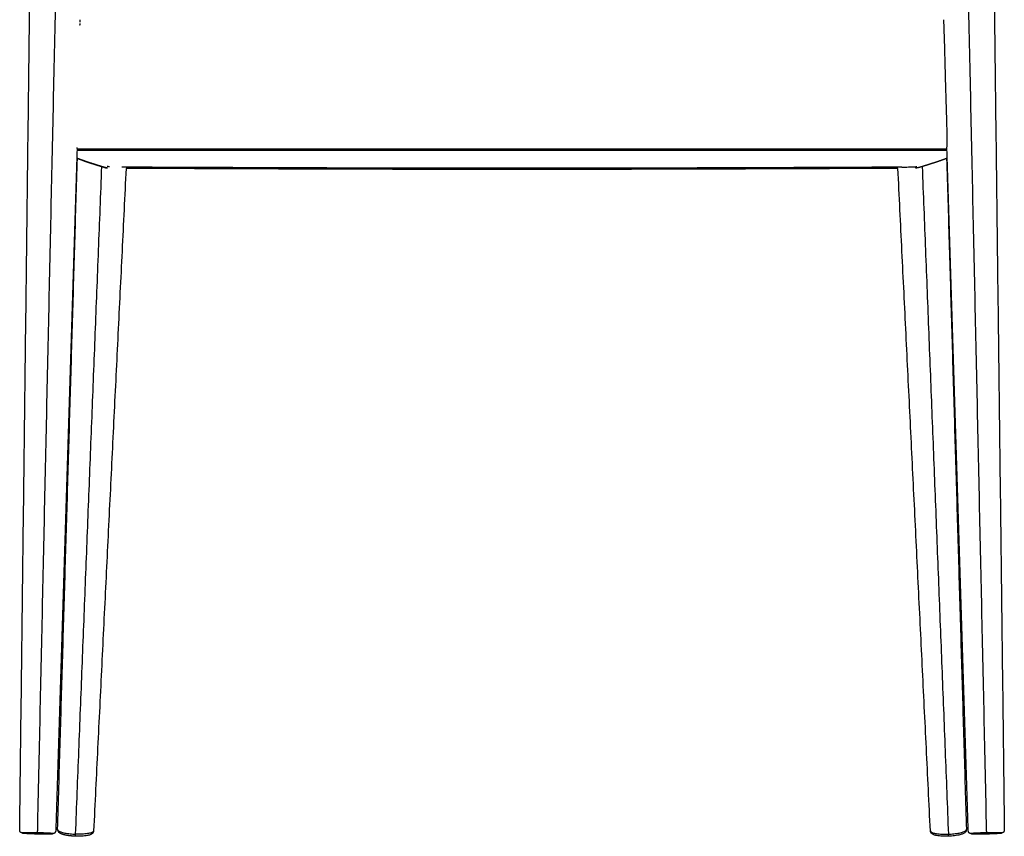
# Model space of a CAD drawing. Header units: millimetres. Extents: x -724 to 778, y 780 to 2678.
# Tile 6 of 8: x 217 to 765, y 1916 to 2371. Entities that reach past the tile are written whole.
import ezdxf

# ---------------------------------------------------------------- set-up
doc = ezdxf.new("R2010")
doc.units = ezdxf.units.MM
doc.header["$MEASUREMENT"] = 0
doc.layers.add('2DVýkres$viditelné$tečné', color=18, linetype='Continuous', true_color=0x000000)
doc.layers.add('2DVýkres$viditelné$čáry', color=18, linetype='Continuous', true_color=0x000000)

msp = doc.modelspace()

# ---------------------------------------------------------------- linework, layer by layer
at = {"layer": '2DVýkres$viditelné$tečné'}
for points in [[(227.11, 1919.77), (232.63, 2174), (238.16, 2428.24)], [(743.99, 2428.24), (749.52, 2174), (755.04, 1919.77)], [(248.21, 1917.46), (255.51, 2103.23), (262.82, 2289)], [(719.34, 2289), (726.64, 2103.23), (733.94, 1917.46)]]:
    msp.add_open_spline(points, degree=2, dxfattribs=at)
for points, knots in [([(733.13, 2298.77), (729.88, 2298.76), (720.63, 2298.74), (639.94, 2298.74), (490.76, 2298.73), (341.85, 2298.74), (261.16, 2298.74), (252.23, 2298.76), (249.02, 2298.77)], [0, 0, 0, 0, 9.757306, 27.746637, 242.053503, 457.325349, 474.476342, 484.107008, 484.107008, 484.107008, 484.107008]), ([(227.08, 1918.23), (224.85, 1918.28), (220.41, 1918.32), (218.55, 1918.21), (218.56, 1918.14), (218.55, 1918.07), (220.41, 1917.88), (224.85, 1917.73), (227.08, 1917.68)], [-26.747925, -26.747925, -26.747925, -26.747925, -20.060944, -13.373962, -13.373962, -13.373962, -6.686981, 0, 0, 0, 0]), ([(227.08, 1917.68), (229.31, 1917.63), (233.74, 1917.59), (235.6, 1917.7), (235.59, 1917.77), (235.6, 1917.84), (233.74, 1918.03), (229.31, 1918.18), (227.08, 1918.23)], [-53.495803, -53.495803, -53.495803, -53.495803, -46.808869, -40.121887, -40.121887, -40.121887, -33.434906, -26.747925, -26.747925, -26.747925, -26.747925]), ([(755.08, 1918.23), (752.85, 1918.18), (750.63, 1918.11), (749.06, 1918.02), (747.48, 1917.94), (746.55, 1917.84), (746.56, 1917.77), (746.55, 1917.7), (747.48, 1917.65), (749.06, 1917.63), (750.63, 1917.61), (752.85, 1917.63), (755.08, 1917.68)], [-26.747925, -26.747925, -26.747925, -26.747925, -20.060944, -20.060944, -20.060944, -13.373962, -13.373962, -13.373962, -6.686981, -6.686981, -6.686981, 0, 0, 0, 0]), ([(755.08, 1917.68), (757.31, 1917.73), (761.74, 1917.88), (763.6, 1918.07), (763.59, 1918.14), (763.6, 1918.21), (761.74, 1918.32), (757.31, 1918.28), (755.08, 1918.23)], [-53.49585, -53.49585, -53.49585, -53.49585, -46.808869, -40.121887, -40.121887, -40.121887, -33.434906, -26.747925, -26.747925, -26.747925, -26.747925])]:
    msp.add_open_spline(points, degree=3, knots=knots, dxfattribs=at)
for points, weights, degree, knots in [([(248.87, 2293.78), (249.46, 2293.55), (250.05, 2293.32), (250.64, 2293.09), (251.49, 2292.77), (252.34, 2292.45), (253.2, 2292.15), (254.58, 2291.66), (255.99, 2291.2), (257.41, 2290.74), (259.09, 2290.21), (260.76, 2289.68), (262.44, 2289.16), (262.98, 2288.99), (263.52, 2288.83), (264.06, 2288.67), (264.39, 2288.57), (264.71, 2288.48), (265.03, 2288.4), (265.19, 2288.36), (265.35, 2288.32), (265.51, 2288.29), (265.6, 2288.27), (265.7, 2288.26), (265.79, 2288.25), (265.85, 2288.24), (265.9, 2288.24), (265.96, 2288.23)], [1, 0.99998805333, 0.99998805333, 1, 0.999943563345, 0.999943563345, 1, 1, 1, 1, 0.999993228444, 0.999993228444, 1, 0.999978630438, 0.999978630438, 1, 0.999865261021, 0.999865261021, 1, 0.999712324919, 0.999712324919, 1, 0.999571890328, 0.999571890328, 1, 0.999648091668, 0.999648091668, 1], 3, [0, 0, 0, 0, 1.899826, 1.899826, 1.899826, 4.632748, 4.632748, 4.632748, 67.480953, 67.480953, 67.480953, 72.760558, 72.760558, 72.760558, 74.452746, 74.452746, 74.452746, 75.459879, 75.459879, 75.459879, 75.948202, 75.948202, 75.948202, 76.233283, 76.233283, 76.233283, 76.397212, 76.397212, 76.397212, 76.397212]), ([(217.1, 1919.66), (217.1, 1919.66), (217.1, 1919.66), (217.1, 1919.66), (217.1, 1919.66)], [0.9976289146, 0.998809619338, 1, 0.997711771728, 0.995459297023], 2, [13.3196078, 13.3196078, 13.3196078, 13.3739625, 13.3739625, 13.4784465, 13.4784465, 13.4784465]), ([(238.2, 1920.08), (238.2, 1920.07), (238.2, 1920.06), (238.2, 1917.83), (248.21, 1917.46)], [0.997302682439, 0.998645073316, 1, 0.707106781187, 1], 2, [13.31199, 13.31199, 13.31199, 13.373857, 13.373857, 26.747715, 26.747715, 26.747715]), ([(733.94, 1917.46), (743.95, 1917.83), (743.95, 1920.06), (743.95, 1920.07), (743.95, 1920.08)], [1, 0.707106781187, 1, 0.998645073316, 0.997302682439], 2, [26.747715, 26.747715, 26.747715, 40.121572, 40.121572, 40.18344, 40.18344, 40.18344]), ([(745.03, 1919.22), (745.03, 1919.22), (745.03, 1919.22), (745.03, 1919.22), (745.03, 1919.23)], [0.997094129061, 0.998539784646, 1, 0.997711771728, 0.995459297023], 2, [23.4444771, 23.4444771, 23.4444771, 23.5619449, 23.5619449, 23.7460226, 23.7460226, 23.7460226])]:
    msp.add_rational_spline(points, weights, degree=degree, knots=knots, dxfattribs=at)
for points, weights in [([(227.08, 1918.23), (227.09, 1919), (227.11, 1919.77)], [1, 0.99999915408, 1]), ([(227.11, 1919.77), (227.12, 1919.77), (227.12, 1919.77)], [1, 0.999706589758, 0.999413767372]), ([(258.22, 1919.29), (258.11, 1917.09), (248.21, 1917.46)], [0.995459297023, 0.709395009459, 1]), ([(723.94, 1919.29), (724.05, 1917.09), (733.94, 1917.46)], [0.995459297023, 0.709395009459, 1]), ([(755.03, 1919.77), (755.04, 1919.77), (755.04, 1919.77)], [0.999413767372, 0.999706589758, 1]), ([(755.04, 1919.77), (755.06, 1919), (755.08, 1918.23)], [1, 0.99999915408, 1]), ([(248.16, 1916.31), (248.17, 1916.31), (248.21, 1917.46)], [0.923661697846, 0.755717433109, 1]), ([(734, 1916.31), (733.99, 1916.31), (733.94, 1917.46)], [0.923661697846, 0.755717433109, 1])]:
    msp.add_rational_spline(points, weights, degree=2, dxfattribs=at)
at = {"layer": '2DVýkres$viditelné$čáry'}
for points in [[(217.1, 1919.66), (220.18, 2173.79), (223.26, 2427.92)], [(758.9, 2427.92), (761.98, 2173.79), (765.06, 1919.66)], [(249.04, 2299.17), (243.08, 2109.2), (237.12, 1919.23)], [(745.03, 1919.23), (739.08, 2109.2), (733.12, 2299.17)], [(238.2, 1920.08), (243.7, 2106.84), (249.19, 2293.6)], [(732.97, 2293.6), (738.46, 2106.84), (743.95, 1920.08)], [(276.31, 2288.05), (267.26, 2103.67), (258.22, 1919.29)], [(723.94, 1919.29), (714.89, 2103.67), (705.85, 2288.05)]]:
    msp.add_open_spline(points, degree=2, dxfattribs=at)
for points, weights in [([(250.65, 2367.74), (250.67, 2368.16), (250.69, 2368.58)], [1, 0.999997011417, 1]), ([(250.73, 2369.41), (250.77, 2370.08), (250.82, 2370.75)], [1, 0.999986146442, 1])]:
    msp.add_rational_spline(points, weights, degree=2, dxfattribs=at)
for points, knots in [([(733.12, 2299.17), (733.12, 2299.25), (733.12, 2299.38), (733.14, 2299.71), (733.17, 2300.09), (733.21, 2300.67), (733.26, 2301.8), (733.28, 2303.87), (733.24, 2307.28), (733.16, 2310.89), (733.06, 2314.72), (732.88, 2321.08), (732.45, 2336.04), (732.05, 2350.14), (731.76, 2360.66), (731.68, 2363.27), (731.57, 2366.66), (731.42, 2369.52), (731.34, 2370.75)], [0, 0, 0, 0, 0.240119, 0.390318, 0.993663, 1.385365, 2.130964, 4.380282, 7.593769, 12.36214, 15.19819, 19.100803, 31.439594, 60.108459, 61.427035, 63.009219, 67.918029, 71.612468, 71.612468, 71.612468, 71.612468]), ([(249.04, 2299.17), (249.04, 2299.26), (249.03, 2299.38), (249.02, 2299.56), (249.02, 2299.58), (249.02, 2299.61)], [-79.46654, -79.46654, -79.46654, -79.46654, -78.55454, -78.55454, -78.43793, -78.43793, -78.43793, -78.43793]), ([(267.15, 2288.92), (266.87, 2288.94), (266.58, 2288.96), (266.15, 2289), (266.01, 2289.02), (265.87, 2289.04)], [-1.936917, -1.936917, -1.936917, -1.936917, -1.004967, -1.004967, -0.531235, -0.531235, -0.531235, -0.531235]), ([(708.12, 2288.73), (708.11, 2288.73), (708.1, 2288.73), (708.09, 2288.73), (704.92, 2288.69), (701.17, 2288.67), (695.26, 2288.64), (692.25, 2288.62), (683.36, 2288.58), (677.93, 2288.56), (672.66, 2288.54), (663.25, 2288.5), (645.72, 2288.42), (612.87, 2288.3), (561.75, 2288.14), (518.75, 2288.07), (491.08, 2288.07), (485.26, 2288.07), (472.12, 2288.07), (444.45, 2288.1), (407.28, 2288.18), (359.88, 2288.33), (327.02, 2288.46), (309.49, 2288.54), (304.22, 2288.56), (298.79, 2288.58), (289.91, 2288.62), (286.89, 2288.64), (280.98, 2288.67), (277.23, 2288.69), (274.06, 2288.73), (274.05, 2288.73), (274.04, 2288.73), (274.03, 2288.73)], [0.996506, 0.996506, 0.996506, 0.996506, 1, 1, 1, 11.888134, 11.888134, 21.232768, 21.232768, 37.093503, 37.093503, 37.093503, 65.319056, 89.689643, 135.663591, 218.678955, 218.678955, 218.678955, 236.144818, 258.07521, 301.694319, 347.668268, 400.264407, 400.264407, 400.264407, 416.125095, 416.125095, 425.469744, 425.469744, 436.35791, 436.35791, 436.35791, 436.361401, 436.361401, 436.361401, 436.361401]), ([(708.1, 2288.73), (708.52, 2288.73), (709.44, 2288.75), (710.91, 2288.78), (712.37, 2288.82), (713.84, 2288.86), (714.94, 2288.91), (715.79, 2288.98), (716.13, 2289.01), (716.29, 2289.04)], [0, 0, 0, 0, 1.277088, 2.75725, 4.419859, 5.659848, 7.16663, 7.719928, 8.200369, 8.200369, 8.200369, 8.200369]), ([(258.22, 1919.28), (258.2, 1918.97), (258.11, 1918.69), (257.84, 1918.18), (257.66, 1917.98), (257.46, 1917.81), (257.38, 1917.75), (257.22, 1917.62), (256.83, 1917.37), (256.24, 1917.11), (255.42, 1916.85), (254.82, 1916.72), (254.5, 1916.66), (253.63, 1916.5), (252.64, 1916.39), (250.47, 1916.27), (249.32, 1916.26), (248.16, 1916.31)], [0, 0, 0, 0, 1.230649, 1.230649, 2.499715, 2.499715, 2.499715, 2.812063, 3.139607, 3.871522, 4.748678, 5.710815, 5.710815, 5.710815, 9.239519, 9.239519, 12.733879, 12.733879, 12.733879, 12.733879]), ([(734, 1916.31), (732.84, 1916.26), (731.68, 1916.27), (729.52, 1916.39), (728.52, 1916.5), (727.65, 1916.66), (727.47, 1916.69), (727.16, 1916.76), (726.56, 1916.9), (725.92, 1917.11), (725.23, 1917.42), (724.85, 1917.67), (724.69, 1917.81), (724.5, 1917.98), (724.32, 1918.18), (724.04, 1918.69), (723.95, 1918.97), (723.94, 1919.28)], [0.000061, 0.000061, 0.000061, 0.000061, 3.494421, 3.494421, 7.023125, 7.023125, 7.023125, 7.562402, 7.985262, 8.862418, 9.594333, 10.234225, 10.234225, 10.234225, 11.503291, 11.503291, 12.73394, 12.73394, 12.73394, 12.73394]), ([(743.95, 1920.04), (743.96, 1919.74), (743.89, 1919.46), (743.66, 1918.94), (743.49, 1918.73), (743.31, 1918.54), (743.14, 1918.37), (742.95, 1918.22), (742.53, 1917.95), (742.29, 1917.82), (741.54, 1917.49), (740.99, 1917.3), (740.34, 1917.13), (739.47, 1916.91), (738.48, 1916.73), (736.31, 1916.44), (735.16, 1916.35), (734, 1916.31)], [0.032575, 0.032575, 0.032575, 0.032575, 1.224355, 1.224355, 2.489802, 2.489802, 2.489802, 3.723801, 3.723801, 5.105045, 5.105045, 7.742139, 7.742139, 7.742139, 11.268543, 11.268543, 14.762999, 14.762999, 14.762999, 14.762999])]:
    msp.add_open_spline(points, degree=3, knots=knots, dxfattribs=at)
for points, weights, knots in [([(733.15, 2298.01), (732.87, 2298.01), (732.58, 2298), (732.3, 2298), (728.99, 2297.99), (725.69, 2297.99), (722.38, 2297.99), (717.68, 2297.98), (712.98, 2297.98), (708.28, 2297.98), (701.85, 2297.98), (695.41, 2297.98), (688.97, 2297.98), (671.05, 2297.98), (653.14, 2297.98), (635.22, 2297.98), (587.17, 2297.98), (539.12, 2297.97), (491.08, 2297.97), (443.03, 2297.97), (394.99, 2297.98), (346.94, 2297.98), (329.02, 2297.98), (311.1, 2297.98), (293.18, 2297.98), (286.74, 2297.98), (280.31, 2297.98), (273.87, 2297.98), (269.17, 2297.98), (264.47, 2297.98), (259.78, 2297.99), (257.91, 2297.99), (256.05, 2297.99), (254.18, 2297.99), (252.74, 2298), (251.3, 2298), (249.86, 2298), (249.57, 2298), (249.29, 2298.01), (249, 2298.01)], [1, 1, 1, 1, 0.999999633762, 0.999999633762, 1, 0.999999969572, 0.999999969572, 1, 1, 1, 1, 1, 1, 1, 0.999999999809, 0.999999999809, 1, 0.99999999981, 0.99999999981, 1, 1, 1, 1, 1, 1, 1, 0.999999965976, 0.999999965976, 1, 0.99999994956, 0.99999994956, 1, 0.999999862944, 0.999999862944, 1, 1, 1, 1], [11.268536, 11.268536, 11.268536, 11.268536, 12.125318, 12.125318, 12.125318, 22.043727, 22.043727, 22.043727, 36.14236, 36.14236, 36.14236, 55.448907, 55.448907, 55.448907, 109.207487, 109.207487, 109.207487, 253.346021, 253.346021, 253.346021, 397.483991, 397.483991, 397.483991, 451.242831, 451.242831, 451.242831, 470.54924, 470.54924, 470.54924, 484.647996, 484.647996, 484.647996, 490.241632, 490.241632, 490.241632, 494.566551, 494.566551, 494.566551, 495.423473, 495.423473, 495.423473, 495.423473]), ([(265.96, 2288.23), (265.87, 2288.24), (265.78, 2288.24), (265.7, 2288.25), (265.58, 2288.27), (265.47, 2288.28), (265.36, 2288.31), (265.19, 2288.34), (265.01, 2288.38), (264.84, 2288.42), (264.5, 2288.51), (264.17, 2288.6), (263.84, 2288.7), (263.29, 2288.86), (262.75, 2289.02), (262.21, 2289.19), (260.52, 2289.72), (258.84, 2290.25), (257.16, 2290.78), (255.74, 2291.24), (254.32, 2291.7), (252.93, 2292.19), (252.07, 2292.5), (251.21, 2292.82), (250.35, 2293.15), (249.85, 2293.34), (249.36, 2293.53), (248.87, 2293.72)], [1, 0.999529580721, 0.999529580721, 1, 0.99958902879, 0.99958902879, 1, 0.999696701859, 0.999696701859, 1, 0.999864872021, 0.999864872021, 1, 0.999978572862, 0.999978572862, 1, 0.999993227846, 0.999993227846, 1, 1, 1, 1, 0.999943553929, 0.999943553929, 1, 0.999991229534, 0.999991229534, 1], [0, 0, 0, 0, 0.259861, 0.259861, 0.259861, 0.600475, 0.600475, 0.600475, 1.133928, 1.133928, 1.133928, 2.173372, 2.173372, 2.173372, 3.878237, 3.878237, 3.878237, 9.16503, 9.16503, 9.16503, 72.015668, 72.015668, 72.015668, 74.769306, 74.769306, 74.769306, 76.362866, 76.362866, 76.362866, 76.362866]), ([(733.29, 2293.72), (732.79, 2293.53), (732.3, 2293.33), (731.8, 2293.14), (730.95, 2292.82), (730.09, 2292.5), (729.22, 2292.19), (727.83, 2291.7), (726.42, 2291.24), (724.99, 2290.78), (724.1, 2290.5), (723.21, 2290.22), (722.33, 2289.94), (721.53, 2289.69), (720.74, 2289.44), (719.95, 2289.19), (719.41, 2289.02), (718.86, 2288.86), (718.32, 2288.7), (717.98, 2288.6), (717.65, 2288.51), (717.31, 2288.42), (717.14, 2288.38), (716.97, 2288.34), (716.79, 2288.31), (716.68, 2288.28), (716.57, 2288.27), (716.46, 2288.25), (716.36, 2288.24), (716.26, 2288.23), (716.16, 2288.23), (716.12, 2288.23), (716.08, 2288.23), (716.04, 2288.23), (715.99, 2288.23), (715.94, 2288.23), (715.89, 2288.23), (715.84, 2288.24), (715.79, 2288.24), (715.75, 2288.25)], [1, 0.999990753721, 0.999990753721, 1, 0.999946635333, 0.999946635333, 1, 1, 1, 1, 0.999998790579, 0.999998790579, 1, 0.999998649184, 0.999998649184, 1, 0.999977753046, 0.999977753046, 1, 0.999866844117, 0.999866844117, 1, 0.999710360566, 0.999710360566, 1, 0.999577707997, 0.999577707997, 1, 0.999350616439, 0.999350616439, 1, 0.999855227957, 0.999855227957, 1, 0.999813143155, 0.999813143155, 1, 0.999887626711, 0.999887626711, 1], [0, 0, 0, 0, 1.594479, 1.594479, 1.594479, 4.347083, 4.347083, 4.347083, 67.197612, 67.197612, 67.197612, 69.992165, 69.992165, 69.992165, 72.483408, 72.483408, 72.483408, 74.190125, 74.190125, 74.190125, 75.228456, 75.228456, 75.228456, 75.762662, 75.762662, 75.762662, 76.103623, 76.103623, 76.103623, 76.402037, 76.402037, 76.402037, 76.523996, 76.523996, 76.523996, 76.674844, 76.674844, 76.674844, 76.813477, 76.813477, 76.813477, 76.813477]), ([(705.85, 2288.05), (705.7, 2288.05), (705.55, 2288.05), (705.4, 2288.05), (702.65, 2288.03), (699.91, 2288.02), (697.16, 2288.01), (693.02, 2287.99), (688.88, 2287.97), (684.74, 2287.95), (679.1, 2287.92), (673.46, 2287.9), (667.82, 2287.87), (660.55, 2287.84), (653.28, 2287.81), (646.01, 2287.78), (637.35, 2287.75), (628.69, 2287.71), (620.03, 2287.68), (610.25, 2287.65), (600.48, 2287.61), (590.71, 2287.58), (580.1, 2287.55), (569.5, 2287.52), (558.89, 2287.5), (547.73, 2287.48), (536.56, 2287.46), (525.4, 2287.44), (513.96, 2287.43), (502.52, 2287.42), (491.08, 2287.42), (479.64, 2287.42), (468.2, 2287.43), (456.75, 2287.44), (445.59, 2287.46), (434.43, 2287.48), (423.27, 2287.5), (412.66, 2287.52), (402.05, 2287.55), (391.44, 2287.58), (381.67, 2287.61), (371.9, 2287.65), (362.13, 2287.68), (353.47, 2287.71), (344.81, 2287.75), (336.15, 2287.78), (328.88, 2287.81), (321.61, 2287.84), (314.34, 2287.87), (308.69, 2287.9), (303.05, 2287.92), (297.41, 2287.95), (293.27, 2287.97), (289.13, 2287.99), (284.99, 2288.01), (282.25, 2288.02), (279.5, 2288.03), (276.76, 2288.05), (276.61, 2288.05), (276.46, 2288.05), (276.31, 2288.05)], [1, 1, 1, 1, 0.999999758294, 0.999999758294, 1, 0.999999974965, 0.999999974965, 1, 1, 1, 1, 0.999999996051, 0.999999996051, 1, 0.999999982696, 0.999999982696, 1, 0.999999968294, 0.999999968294, 1, 0.999999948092, 0.999999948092, 1, 0.999999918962, 0.999999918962, 1, 0.999999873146, 0.999999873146, 1, 0.999999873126, 0.999999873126, 1, 0.999999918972, 0.999999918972, 1, 0.999999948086, 0.999999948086, 1, 0.999999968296, 0.999999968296, 1, 0.999999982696, 0.999999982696, 1, 0.999999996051, 0.999999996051, 1, 1, 1, 1, 0.999999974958, 0.999999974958, 1, 0.999999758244, 0.999999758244, 1, 1, 1, 1], [10.477529, 10.477529, 10.477529, 10.477529, 10.937821, 10.937821, 10.937821, 19.172849, 19.172849, 19.172849, 31.596343, 31.596343, 31.596343, 48.849975, 48.849975, 48.849975, 70.661223, 70.661223, 70.661223, 96.642489, 96.642489, 96.642489, 125.960088, 125.960088, 125.960088, 157.780702, 157.780702, 157.780702, 191.268899, 191.268899, 191.268899, 225.592245, 225.592245, 225.592245, 259.915081, 259.915081, 259.915081, 293.404425, 293.404425, 293.404425, 325.224562, 325.224562, 325.224562, 354.542291, 354.542291, 354.542291, 380.52356, 380.52356, 380.52356, 402.334367, 402.334367, 402.334367, 419.588698, 419.588698, 419.588698, 432.011635, 432.011635, 432.011635, 440.247338, 440.247338, 440.247338, 440.70695, 440.70695, 440.70695, 440.70695]), ([(223.82, 1917.77), (222.88, 1917.8), (221.94, 1917.84), (221.01, 1917.89), (220.71, 1917.91), (220.18, 1917.94), (219.45, 1917.99), (218.89, 1918.05), (218.48, 1918.1), (218.18, 1918.18), (217.85, 1918.31), (217.64, 1918.46), (217.52, 1918.59), (217.24, 1918.88), (217.09, 1919.25), (217.1, 1919.66)], [1, 0.999971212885, 0.999971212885, 1, 1, 1, 1, 1, 1, 1, 1, 1, 1, 0.949730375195, 0.949730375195, 1], [0, 0, 0, 0, 2.815545, 2.815545, 2.815545, 3.703697, 4.427488, 4.998984, 5.39509, 5.66938, 5.923542, 6.441496, 6.441496, 6.441496, 7.622744, 7.622744, 7.622744, 7.622744]), ([(237.12, 1919.22), (237.12, 1919.14), (237.11, 1919.05), (237.09, 1918.96), (236.94, 1918.7), (236.8, 1918.43), (236.65, 1918.17), (236.59, 1918.11), (236.45, 1918), (236.23, 1917.88), (235.98, 1917.79), (235.68, 1917.73), (235.27, 1917.69), (234.7, 1917.66), (233.98, 1917.64), (233.44, 1917.63), (233.15, 1917.63), (232.21, 1917.62), (231.27, 1917.62), (230.33, 1917.63)], [1, 0.997400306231, 0.997400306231, 1, 1, 1, 1, 1, 1, 1, 1, 1, 1, 1, 1, 1, 1, 0.999971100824, 0.999971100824, 1], [0, 0, 0, 0, 0.266521, 0.266521, 0.266521, 1.266521, 1.266521, 1.266521, 1.526167, 1.784491, 2.037693, 2.308669, 2.707567, 3.274806, 3.997093, 4.883885, 4.883885, 4.883885, 7.696962, 7.696962, 7.696962, 7.696962]), ([(248.16, 1916.31), (246.99, 1916.35), (245.84, 1916.44), (243.68, 1916.73), (242.68, 1916.91), (241.82, 1917.13), (241.17, 1917.3), (240.61, 1917.49), (239.86, 1917.82), (239.62, 1917.95), (239.2, 1918.22), (239.01, 1918.37), (238.84, 1918.54), (238.63, 1919.02), (238.42, 1919.5), (238.2, 1919.98), (238.2, 1920), (238.2, 1920.03), (238.2, 1920.06)], [1, 1, 1, 1, 1, 1, 1, 1, 1, 1, 1, 1, 1, 1, 1, 1, 0.999828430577, 0.999828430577, 1], [0, 0, 0, 0, 3.494456, 3.494456, 7.02086, 7.02086, 7.02086, 9.657953, 9.657953, 11.039197, 11.039197, 12.273197, 12.273197, 12.273197, 13.273197, 13.273197, 13.273197, 13.358839, 13.358839, 13.358839, 13.358839]), ([(751.82, 1917.63), (750.88, 1917.62), (749.95, 1917.62), (749.01, 1917.63), (748.71, 1917.63), (748.18, 1917.64), (747.45, 1917.66), (746.89, 1917.69), (746.48, 1917.73), (746.18, 1917.79), (745.85, 1917.91), (745.63, 1918.05), (745.5, 1918.17), (745.21, 1918.45), (745.05, 1918.82), (745.03, 1919.22)], [1, 0.999971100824, 0.999971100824, 1, 1, 1, 1, 1, 1, 1, 1, 1, 1, 0.949729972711, 0.949729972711, 1], [0, 0, 0, 0, 2.813077, 2.813077, 2.813077, 3.699869, 4.422157, 4.989395, 5.388294, 5.65927, 5.912471, 6.430441, 6.430441, 6.430441, 7.611698, 7.611698, 7.611698, 7.611698]), ([(765.06, 1919.66), (765.06, 1919.55), (765.05, 1919.44), (765.03, 1919.33), (764.89, 1919.08), (764.76, 1918.83), (764.63, 1918.59), (764.57, 1918.52), (764.44, 1918.41), (764.22, 1918.27), (763.98, 1918.18), (763.68, 1918.1), (763.27, 1918.05), (762.7, 1917.99), (761.98, 1917.94), (761.44, 1917.91), (761.15, 1917.89), (760.21, 1917.84), (759.27, 1917.8), (758.33, 1917.77)], [1, 0.996031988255, 0.996031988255, 1, 1, 1, 1, 1, 1, 1, 1, 1, 1, 1, 1, 1, 1, 0.999971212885, 0.999971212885, 1], [0, 0, 0, 0, 0.329348, 0.329348, 0.329348, 1.329348, 1.329348, 1.329348, 1.588984, 1.847301, 2.101463, 2.375754, 2.77186, 3.343355, 4.067147, 4.955299, 4.955299, 4.955299, 7.770844, 7.770844, 7.770844, 7.770844])]:
    msp.add_rational_spline(points, weights, degree=3, knots=knots, dxfattribs=at)

doc.saveas('drawing.dxf')
